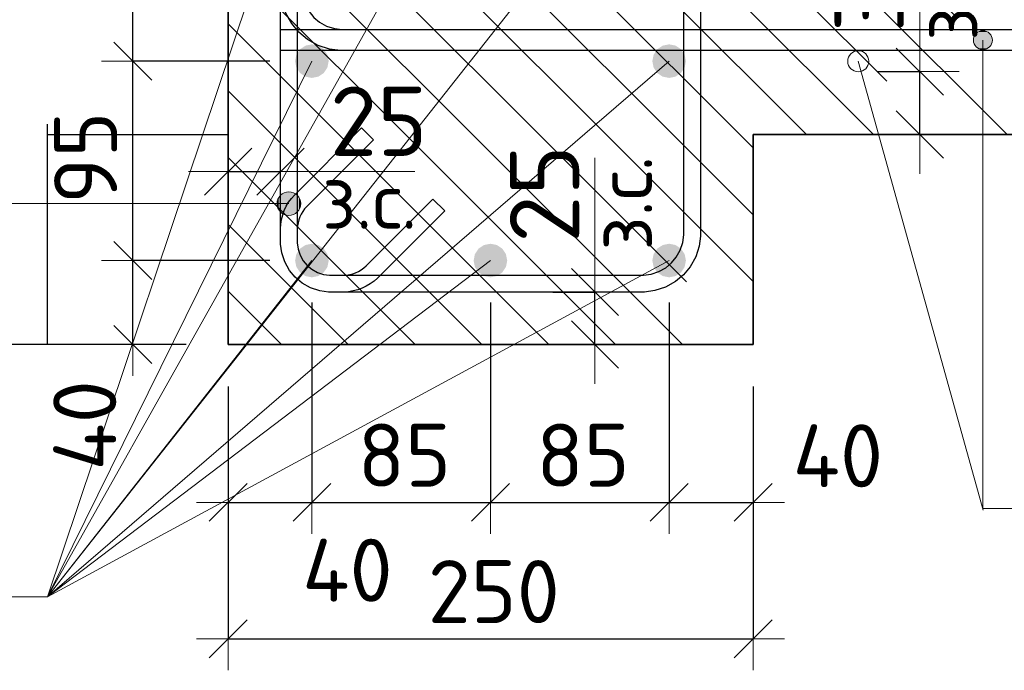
# Model space of a CAD drawing. Header units: metres. Extents: x -38 to 93, y -15 to 21.
# Tile 161 of 256: x 72.101 to 72.57, y 2.937 to 3.247. Entities that reach past the tile are written whole.
import ezdxf

# ---------------------------------------------------------------- set-up
doc = ezdxf.new("R2010")
doc.units = ezdxf.units.M
doc.header["$PDMODE"] = 65
doc.linetypes.add('______4', pattern=[0.135, 0.105, -0.03])
for name, color, linetype, lineweight in [('XR$3$Арм. стержнями нижней зоны', 180, 'Continuous', 35), ('XR$3$Арм.стержн. Арматура края', 96, 'Continuous', 35), ('XR$3$Арм.стержн. Хомут', 240, 'Continuous', 35), ('XR$3$Арм.стержн.горизонт. 1', 180, 'Continuous', 35), ('XR$3$ВК__отв в полу 1-2 эт', 220, 'Continuous', 25), ('XR$3$Перекрытие (1)', 7, 'Continuous', 35), ('XR$3$Размерная линия (1)', 7, 'Continuous', 13), ('XR$3$Размерная линия_ общее', 7, 'Continuous', 13)]:
    doc.layers.add(name, color=color, linetype=linetype, lineweight=lineweight)
doc.styles.add('ISOCPEUR', font='txt')
doc.dimstyles.new('DIMSTYLE_10', dxfattribs={"dimtxt": 0.033, "dimasz": 0.0375, "dimexe": 0, "dimexo": 0, "dimgap": 0.0165, "dimtad": 2, "dimdec": 0, "dimlfac": 1000, "dimrnd": 1, "dimzin": 12, "dimdsep": 46, "dimtxsty": 'ISOCPEUR', "dimblk1": 'ALL_ML_STRICH', "dimblk2": 'ALL_ML_STRICH', "dimsah": 1, "dimcen": 0, "dimclrd": 7, "dimclre": 256, "dimclrt": 7, "dimadec": 0, "dimazin": 0, "dimtfac": 1, "dimtdec": 0, "dimtix": 1, "dimtmove": 2, "dimatfit": 3, "dimfxl": 0, "dimtvp": 1.2, "dimtzin": 0, "dimlwd": 0, "dimlwe": -3, "dimarcsym": 0})
doc.dimstyles.new('DIMSTYLE_12', dxfattribs={"dimtxt": 0.03, "dimasz": 0.03, "dimexe": 0, "dimexo": 0, "dimgap": 0.015, "dimtad": 2, "dimdec": 0, "dimlfac": 1000, "dimrnd": 1, "dimzin": 12, "dimdsep": 46, "dimtxsty": 'ISOCPEUR', "dimblk1": 'ALL_ML_STRICH', "dimblk2": 'ALL_ML_STRICH', "dimsah": 1, "dimcen": 0, "dimclrd": 7, "dimclre": 256, "dimclrt": 7, "dimadec": 0, "dimazin": 0, "dimtfac": 1, "dimtdec": 0, "dimtix": 1, "dimtmove": 2, "dimatfit": 3, "dimfxl": 0, "dimtzin": 0, "dimlwd": 0, "dimlwe": -3, "dimarcsym": 0})
doc.dimstyles.new('DIMSTYLE_14', dxfattribs={"dimtxt": 0.03, "dimasz": 0.03, "dimexe": 0, "dimexo": 0, "dimgap": 0.015, "dimtad": 2, "dimdec": 0, "dimlfac": 1000, "dimrnd": 1, "dimzin": 12, "dimdsep": 46, "dimtxsty": 'ISOCPEUR', "dimblk1": 'ALL_ML_STRICH', "dimblk2": 'ALL_ML_STRICH', "dimsah": 1, "dimcen": 0, "dimclrd": 7, "dimclre": 256, "dimclrt": 7, "dimadec": 0, "dimazin": 0, "dimtfac": 1, "dimtdec": 0, "dimtix": 1, "dimtmove": 2, "dimatfit": 3, "dimfxl": 0, "dimtvp": 1.2, "dimtzin": 0, "dimlwd": 0, "dimlwe": -3, "dimarcsym": 0})
doc.dimstyles.new('DIMSTYLE_15', dxfattribs={"dimtxt": 0.03, "dimasz": 0.03, "dimexe": 0, "dimexo": 0, "dimgap": 0.015, "dimtad": 0, "dimdec": 0, "dimlfac": 1000, "dimrnd": 1, "dimzin": 12, "dimdsep": 46, "dimtxsty": 'ISOCPEUR', "dimblk1": 'ALL_ML_STRICH', "dimblk2": 'ALL_ML_STRICH', "dimsah": 1, "dimcen": 0, "dimclrd": 7, "dimclre": 256, "dimclrt": 7, "dimadec": 0, "dimazin": 0, "dimtfac": 1, "dimtdec": 0, "dimtix": 1, "dimtmove": 2, "dimatfit": 3, "dimfxl": 0, "dimtvp": 1.2, "dimtzin": 0, "dimlwd": 0, "dimlwe": -3, "dimarcsym": 0})
pattern_1 = [(135, (0, 0), (-0.031819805, -0.031819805), [0.4, -0.05, 0, -0.05]), (135, (-0.01591, -0.01591), (-0.031819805, -0.031819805), [0.8, -0.1, 0.1, -0.1])]

# ---------------------------------------------------------------- blocks, each defined once
blk = doc.blocks.new('ALL_ML_STRICH')
at = {"color": 0, "linetype": 'ByBlock', "lineweight": -2}
for p, q in [((0, -0.5), (0, 0.5)), ((-0.3, -0.3), (0.3, 0.3)), ((-1, 0), (0.5, 0))]:
    blk.add_line(p, q, dxfattribs=at)
blk = doc.blocks.new('*D63')
at = {"layer": 'DEFPOINTS', "color": 7, "linetype": 'Continuous', "lineweight": 13, "transparency": 33554687}
for p in [(72.20014, 3.17434), (72.20014, 3.13936), (72.22514, 3.13436)]:
    blk.add_point(p, dxfattribs=at)
at = {"layer": 'XR$3$Размерная линия_ общее', "color": 253, "linetype": 'Continuous', "lineweight": -2, "true_color": 0xa0a0a0, "transparency": 33554687}
for p, q in [((72.20014, 3.15936), (72.20014, 3.17434)), ((72.22514, 3.15436), (72.22514, 3.17434))]:
    blk.add_line(p, q, dxfattribs=at)
at = {"layer": 'XR$3$Размерная линия_ общее', "color": 7, "linetype": 'Continuous', "lineweight": -2, "transparency": 33554687}
blk.add_line((72.20014, 3.17434), (72.22514, 3.17434), dxfattribs=at)
at = {"layer": 'XR$3$Размерная линия_ общее', "color": 7, "linetype": 'Continuous', "lineweight": 13, "transparency": 33554687, "xscale": 0.0375, "yscale": 0.0375, "zscale": 0.0375, "rotation": 180}
blk.add_blockref('ALL_ML_STRICH', (72.20014, 3.17434), dxfattribs=at)
at = {"layer": 'XR$3$Размерная линия_ общее', "color": 7, "linetype": 'Continuous', "lineweight": 13, "transparency": 33554687, "xscale": 0.0375, "yscale": 0.0375, "zscale": 0.0375}
blk.add_blockref('ALL_ML_STRICH', (72.22514, 3.17434), dxfattribs=at)
at = {"layer": 'XR$3$Размерная линия_ общее', "color": 7, "linetype": 'Continuous', "lineweight": 13, "transparency": 33554687, "insert": (72.27186, 3.19834), "char_height": 0.033, "width": 0.066, "attachment_point": 5, "style": 'ISOCPEUR'}
blk.add_mtext('\\A1;{25}', dxfattribs=at)
at = {"layer": 'XR$3$Размерная линия_ общее', "color": 7, "linetype": 'Continuous', "lineweight": 13, "transparency": 33554687, "insert": (72.24492, 3.17413), "char_height": 0.027, "width": 0.00135, "attachment_point": 1, "line_spacing_factor": 0.60241, "style": 'ISOCPEUR'}
blk.add_mtext('з.с.', dxfattribs=at)
blk = doc.blocks.new('*D64')
at = {"layer": 'DEFPOINTS', "color": 7, "linetype": 'Continuous', "lineweight": 13, "transparency": 33554687}
for p in [(72.33484, 3.11697), (72.33984, 3.09197), (72.37483, 3.09197)]:
    blk.add_point(p, dxfattribs=at)
at = {"layer": 'XR$3$Размерная линия_ общее', "color": 253, "linetype": 'Continuous', "lineweight": -2, "true_color": 0xa0a0a0, "transparency": 33554687}
for p, q in [((72.35484, 3.11697), (72.37483, 3.11697)), ((72.35984, 3.09197), (72.37483, 3.09197))]:
    blk.add_line(p, q, dxfattribs=at)
at = {"layer": 'XR$3$Размерная линия_ общее', "color": 7, "linetype": 'Continuous', "lineweight": -2, "transparency": 33554687}
blk.add_line((72.37483, 3.09197), (72.37483, 3.11697), dxfattribs=at)
at = {"layer": 'XR$3$Размерная линия_ общее', "color": 7, "linetype": 'Continuous', "lineweight": 13, "transparency": 33554687, "xscale": 0.0375, "yscale": 0.0375, "zscale": 0.0375}
for p, rotation in [((72.37483, 3.11697), 90), ((72.37483, 3.09197), 270)]:
    blk.add_blockref('ALL_ML_STRICH', p, dxfattribs=dict(at, rotation=rotation))
at = {"layer": 'XR$3$Размерная линия_ общее', "color": 7, "linetype": 'Continuous', "lineweight": 13, "transparency": 33554687, "insert": (72.37504, 3.13675), "char_height": 0.027, "width": 0.00135, "attachment_point": 1, "rotation": 90, "line_spacing_factor": 0.60241, "style": 'ISOCPEUR'}
blk.add_mtext('з.с.', dxfattribs=at)
at = {"layer": 'XR$3$Размерная линия_ общее', "color": 7, "linetype": 'Continuous', "lineweight": 13, "transparency": 33554687, "insert": (72.35083, 3.1637), "char_height": 0.033, "width": 0.066, "attachment_point": 5, "rotation": 90, "style": 'ISOCPEUR'}
blk.add_mtext('\\A1;{25}', dxfattribs=at)
blk = doc.blocks.new('*D73')
at = {"layer": 'DEFPOINTS', "color": 7, "linetype": 'Continuous', "lineweight": 13, "transparency": 33554687}
for p in [(72.20018, 3.39197), (72.07983, 3.09197), (72.20014, 3.09197)]:
    blk.add_point(p, dxfattribs=at)
at = {"layer": 'XR$3$Размерная линия (1)', "color": 9, "linetype": 'Continuous', "lineweight": -2, "true_color": 0xc7c7c7, "transparency": 33554687}
for p, q in [((72.18018, 3.39197), (72.07983, 3.39197)), ((72.18014, 3.09197), (72.07983, 3.09197))]:
    blk.add_line(p, q, dxfattribs=at)
at = {"layer": 'XR$3$Размерная линия (1)', "color": 7, "linetype": 'Continuous', "lineweight": -2, "transparency": 33554687}
blk.add_line((72.07983, 3.09197), (72.07983, 3.39197), dxfattribs=at)
at = {"layer": 'XR$3$Размерная линия (1)', "color": 7, "linetype": 'Continuous', "lineweight": 13, "transparency": 33554687, "xscale": 0.03, "yscale": 0.03, "zscale": 0.03}
for p, rotation in [((72.07983, 3.39197), 90), ((72.07983, 3.09197), 270)]:
    blk.add_blockref('ALL_ML_STRICH', p, dxfattribs=dict(at, rotation=rotation))
at = {"layer": 'XR$3$Размерная линия (1)', "color": 7, "linetype": 'Continuous', "lineweight": 13, "transparency": 33554687, "insert": (72.05733, 3.24347), "char_height": 0.03, "width": 0.09, "attachment_point": 5, "rotation": 90, "style": 'ISOCPEUR'}
blk.add_mtext('\\A1;{300}', dxfattribs=at)
blk = doc.blocks.new('*D74')
at = {"layer": 'DEFPOINTS', "color": 7, "linetype": 'Continuous', "lineweight": 13, "transparency": 33554687}
for p in [(72.20018, 3.09197), (72.45014, 3.09197), (72.20018, 2.95174)]:
    blk.add_point(p, dxfattribs=at)
at = {"layer": 'XR$3$Размерная линия (1)', "color": 9, "linetype": 'Continuous', "lineweight": -2, "true_color": 0xc7c7c7, "transparency": 33554687}
for p, q in [((72.20018, 3.07197), (72.20018, 2.95174)), ((72.45014, 3.07197), (72.45014, 2.95174))]:
    blk.add_line(p, q, dxfattribs=at)
at = {"layer": 'XR$3$Размерная линия (1)', "color": 7, "linetype": 'Continuous', "lineweight": -2, "transparency": 33554687}
blk.add_line((72.20018, 2.95174), (72.45014, 2.95174), dxfattribs=at)
at = {"layer": 'XR$3$Размерная линия (1)', "color": 7, "linetype": 'Continuous', "lineweight": 13, "transparency": 33554687, "xscale": 0.03, "yscale": 0.03, "zscale": 0.03, "rotation": 180}
blk.add_blockref('ALL_ML_STRICH', (72.20018, 2.95174), dxfattribs=at)
at = {"layer": 'XR$3$Размерная линия (1)', "color": 7, "linetype": 'Continuous', "lineweight": 13, "transparency": 33554687, "xscale": 0.03, "yscale": 0.03, "zscale": 0.03}
blk.add_blockref('ALL_ML_STRICH', (72.45014, 2.95174), dxfattribs=at)
at = {"layer": 'XR$3$Размерная линия (1)', "color": 7, "linetype": 'Continuous', "lineweight": 13, "transparency": 33554687, "insert": (72.32666, 2.97424), "char_height": 0.03, "width": 0.09, "attachment_point": 5, "style": 'ISOCPEUR'}
blk.add_mtext('\\A1;{250}', dxfattribs=at)
blk = doc.blocks.new('*D75')
at = {"layer": 'DEFPOINTS', "color": 7, "linetype": 'Continuous', "lineweight": 13, "transparency": 33554687}
for p in [(72.2401, 3.13197), (72.20018, 3.09197), (72.20018, 3.01674)]:
    blk.add_point(p, dxfattribs=at)
at = {"layer": 'XR$3$Размерная линия (1)', "color": 9, "linetype": 'Continuous', "lineweight": -2, "true_color": 0xc7c7c7, "transparency": 33554687}
for p, q in [((72.2401, 3.11197), (72.2401, 3.01674)), ((72.20018, 3.07197), (72.20018, 3.01674))]:
    blk.add_line(p, q, dxfattribs=at)
at = {"layer": 'XR$3$Размерная линия (1)', "color": 7, "linetype": 'Continuous', "lineweight": -2, "transparency": 33554687}
blk.add_line((72.20018, 3.01674), (72.2401, 3.01674), dxfattribs=at)
at = {"layer": 'XR$3$Размерная линия (1)', "color": 7, "linetype": 'Continuous', "lineweight": 13, "transparency": 33554687, "xscale": 0.03, "yscale": 0.03, "zscale": 0.03, "rotation": 180}
blk.add_blockref('ALL_ML_STRICH', (72.20018, 3.01674), dxfattribs=at)
at = {"layer": 'XR$3$Размерная линия (1)', "color": 7, "linetype": 'Continuous', "lineweight": 13, "transparency": 33554687, "xscale": 0.03, "yscale": 0.03, "zscale": 0.03}
blk.add_blockref('ALL_ML_STRICH', (72.2401, 3.01674), dxfattribs=at)
at = {"layer": 'XR$3$Размерная линия (1)', "color": 7, "linetype": 'Continuous', "lineweight": 13, "transparency": 33554687, "insert": (72.25698, 2.98442), "char_height": 0.03, "width": 0.06, "attachment_point": 5, "style": 'ISOCPEUR'}
blk.add_mtext('\\A1;{40}', dxfattribs=at)
blk = doc.blocks.new('*D76')
at = {"layer": 'DEFPOINTS', "color": 7, "linetype": 'Continuous', "lineweight": 13, "transparency": 33554687}
for p in [(72.2401, 3.13197), (72.3251, 3.13197), (72.2401, 3.01674)]:
    blk.add_point(p, dxfattribs=at)
at = {"layer": 'XR$3$Размерная линия (1)', "color": 9, "linetype": 'Continuous', "lineweight": -2, "true_color": 0xc7c7c7, "transparency": 33554687}
for p, q in [((72.2401, 3.11197), (72.2401, 3.01674)), ((72.3251, 3.11197), (72.3251, 3.01674))]:
    blk.add_line(p, q, dxfattribs=at)
at = {"layer": 'XR$3$Размерная линия (1)', "color": 7, "linetype": 'Continuous', "lineweight": -2, "transparency": 33554687}
blk.add_line((72.2401, 3.01674), (72.3251, 3.01674), dxfattribs=at)
at = {"layer": 'XR$3$Размерная линия (1)', "color": 7, "linetype": 'Continuous', "lineweight": 13, "transparency": 33554687, "xscale": 0.03, "yscale": 0.03, "zscale": 0.03, "rotation": 180}
blk.add_blockref('ALL_ML_STRICH', (72.2401, 3.01674), dxfattribs=at)
at = {"layer": 'XR$3$Размерная линия (1)', "color": 7, "linetype": 'Continuous', "lineweight": 13, "transparency": 33554687, "xscale": 0.03, "yscale": 0.03, "zscale": 0.03}
blk.add_blockref('ALL_ML_STRICH', (72.3251, 3.01674), dxfattribs=at)
at = {"layer": 'XR$3$Размерная линия (1)', "color": 7, "linetype": 'Continuous', "lineweight": 13, "transparency": 33554687, "insert": (72.2841, 3.03924), "char_height": 0.03, "width": 0.06, "attachment_point": 5, "style": 'ISOCPEUR'}
blk.add_mtext('\\A1;{85}', dxfattribs=at)
blk = doc.blocks.new('*D77')
at = {"layer": 'DEFPOINTS', "color": 7, "linetype": 'Continuous', "lineweight": 13, "transparency": 33554687}
for p in [(72.3251, 3.13197), (72.41018, 3.13197), (72.3251, 3.01674)]:
    blk.add_point(p, dxfattribs=at)
at = {"layer": 'XR$3$Размерная линия (1)', "color": 9, "linetype": 'Continuous', "lineweight": -2, "true_color": 0xc7c7c7, "transparency": 33554687}
for p, q in [((72.3251, 3.11197), (72.3251, 3.01674)), ((72.41018, 3.11197), (72.41018, 3.01674))]:
    blk.add_line(p, q, dxfattribs=at)
at = {"layer": 'XR$3$Размерная линия (1)', "color": 7, "linetype": 'Continuous', "lineweight": -2, "transparency": 33554687}
blk.add_line((72.3251, 3.01674), (72.41018, 3.01674), dxfattribs=at)
at = {"layer": 'XR$3$Размерная линия (1)', "color": 7, "linetype": 'Continuous', "lineweight": 13, "transparency": 33554687, "xscale": 0.03, "yscale": 0.03, "zscale": 0.03, "rotation": 180}
blk.add_blockref('ALL_ML_STRICH', (72.3251, 3.01674), dxfattribs=at)
at = {"layer": 'XR$3$Размерная линия (1)', "color": 7, "linetype": 'Continuous', "lineweight": 13, "transparency": 33554687, "xscale": 0.03, "yscale": 0.03, "zscale": 0.03}
blk.add_blockref('ALL_ML_STRICH', (72.41018, 3.01674), dxfattribs=at)
at = {"layer": 'XR$3$Размерная линия (1)', "color": 7, "linetype": 'Continuous', "lineweight": 13, "transparency": 33554687, "insert": (72.36914, 3.03924), "char_height": 0.03, "width": 0.06, "attachment_point": 5, "style": 'ISOCPEUR'}
blk.add_mtext('\\A1;{85}', dxfattribs=at)
blk = doc.blocks.new('*D78')
at = {"layer": 'DEFPOINTS', "color": 7, "linetype": 'Continuous', "lineweight": 13, "transparency": 33554687}
for p in [(72.41018, 3.13197), (72.45014, 3.09197), (72.41018, 3.01674)]:
    blk.add_point(p, dxfattribs=at)
at = {"layer": 'XR$3$Размерная линия (1)', "color": 9, "linetype": 'Continuous', "lineweight": -2, "true_color": 0xc7c7c7, "transparency": 33554687}
for p, q in [((72.41018, 3.11197), (72.41018, 3.01674)), ((72.45014, 3.07197), (72.45014, 3.01674))]:
    blk.add_line(p, q, dxfattribs=at)
at = {"layer": 'XR$3$Размерная линия (1)', "color": 7, "linetype": 'Continuous', "lineweight": -2, "transparency": 33554687}
blk.add_line((72.41018, 3.01674), (72.45014, 3.01674), dxfattribs=at)
at = {"layer": 'XR$3$Размерная линия (1)', "color": 7, "linetype": 'Continuous', "lineweight": 13, "transparency": 33554687, "xscale": 0.03, "yscale": 0.03, "zscale": 0.03, "rotation": 180}
blk.add_blockref('ALL_ML_STRICH', (72.41018, 3.01674), dxfattribs=at)
at = {"layer": 'XR$3$Размерная линия (1)', "color": 7, "linetype": 'Continuous', "lineweight": 13, "transparency": 33554687, "xscale": 0.03, "yscale": 0.03, "zscale": 0.03}
blk.add_blockref('ALL_ML_STRICH', (72.45014, 3.01674), dxfattribs=at)
at = {"layer": 'XR$3$Размерная линия (1)', "color": 7, "linetype": 'Continuous', "lineweight": 13, "transparency": 33554687, "insert": (72.49048, 3.03894), "char_height": 0.03, "width": 0.06, "attachment_point": 5, "style": 'ISOCPEUR'}
blk.add_mtext('\\A1;{40}', dxfattribs=at)
blk = doc.blocks.new('*D322')
at = {"layer": 'DEFPOINTS', "color": 7, "linetype": 'Continuous', "lineweight": 13, "transparency": 33554687}
for p in [(72.48948, 3.22197), (72.48948, 3.19197), (72.52947, 3.19197)]:
    blk.add_point(p, dxfattribs=at)
at = {"layer": 'XR$3$Размерная линия_ общее', "color": 253, "linetype": 'Continuous', "lineweight": -2, "true_color": 0xa0a0a0, "transparency": 33554687}
for p, q in [((72.50948, 3.22197), (72.52947, 3.22197)), ((72.50948, 3.19197), (72.52947, 3.19197))]:
    blk.add_line(p, q, dxfattribs=at)
at = {"layer": 'XR$3$Размерная линия_ общее', "color": 7, "linetype": 'Continuous', "lineweight": -2, "transparency": 33554687}
blk.add_line((72.52947, 3.19197), (72.52947, 3.22197), dxfattribs=at)
at = {"layer": 'XR$3$Размерная линия_ общее', "color": 7, "linetype": 'Continuous', "lineweight": 13, "transparency": 33554687, "xscale": 0.0375, "yscale": 0.0375, "zscale": 0.0375}
for p, rotation in [((72.52947, 3.22197), 90), ((72.52947, 3.19197), 270)]:
    blk.add_blockref('ALL_ML_STRICH', p, dxfattribs=dict(at, rotation=rotation))
at = {"layer": 'XR$3$Размерная линия_ общее', "color": 7, "linetype": 'Continuous', "lineweight": 13, "transparency": 33554687, "insert": (72.53001, 3.23663), "char_height": 0.027, "width": 0.00135, "attachment_point": 1, "rotation": 90, "line_spacing_factor": 0.60241, "style": 'ISOCPEUR'}
blk.add_mtext('з.с.', dxfattribs=at)
at = {"layer": 'XR$3$Размерная линия_ общее', "color": 7, "linetype": 'Continuous', "lineweight": 13, "transparency": 33554687, "insert": (72.50547, 3.2637), "char_height": 0.033, "width": 0.066, "attachment_point": 5, "rotation": 90, "style": 'ISOCPEUR'}
blk.add_mtext('\\A1;{30}', dxfattribs=at)
blk = doc.blocks.new('*D369')
at = {"layer": 'DEFPOINTS', "color": 7, "linetype": 'Continuous', "lineweight": 13, "transparency": 33554687}
for p in [(72.2401, 3.13197), (72.15483, 3.09197), (72.20014, 3.09197)]:
    blk.add_point(p, dxfattribs=at)
at = {"layer": 'XR$3$Размерная линия (1)', "color": 9, "linetype": 'Continuous', "lineweight": -2, "true_color": 0xc7c7c7, "transparency": 33554687}
for p, q in [((72.2201, 3.13197), (72.15483, 3.13197)), ((72.18014, 3.09197), (72.15483, 3.09197))]:
    blk.add_line(p, q, dxfattribs=at)
at = {"layer": 'XR$3$Размерная линия (1)', "color": 7, "linetype": 'Continuous', "lineweight": -2, "transparency": 33554687}
blk.add_line((72.15483, 3.09197), (72.15483, 3.13197), dxfattribs=at)
at = {"layer": 'XR$3$Размерная линия (1)', "color": 7, "linetype": 'Continuous', "lineweight": 13, "transparency": 33554687, "xscale": 0.03, "yscale": 0.03, "zscale": 0.03}
for p, rotation in [((72.15483, 3.13197), 90), ((72.15483, 3.09197), 270)]:
    blk.add_blockref('ALL_ML_STRICH', p, dxfattribs=dict(at, rotation=rotation))
at = {"layer": 'XR$3$Размерная линия (1)', "color": 7, "linetype": 'Continuous', "lineweight": 13, "transparency": 33554687, "insert": (72.13193, 3.05341), "char_height": 0.03, "width": 0.06, "attachment_point": 5, "rotation": 90, "style": 'ISOCPEUR'}
blk.add_mtext('\\A1;{40}', dxfattribs=at)
blk = doc.blocks.new('*D370')
at = {"layer": 'DEFPOINTS', "color": 7, "linetype": 'Continuous', "lineweight": 13, "transparency": 33554687}
for p in [(72.2401, 3.22697), (72.15483, 3.13197), (72.2401, 3.13197)]:
    blk.add_point(p, dxfattribs=at)
at = {"layer": 'XR$3$Размерная линия (1)', "color": 9, "linetype": 'Continuous', "lineweight": -2, "true_color": 0xc7c7c7, "transparency": 33554687}
for p, q in [((72.2201, 3.22697), (72.15483, 3.22697)), ((72.2201, 3.13197), (72.15483, 3.13197))]:
    blk.add_line(p, q, dxfattribs=at)
at = {"layer": 'XR$3$Размерная линия (1)', "color": 7, "linetype": 'Continuous', "lineweight": -2, "transparency": 33554687}
blk.add_line((72.15483, 3.13197), (72.15483, 3.22697), dxfattribs=at)
at = {"layer": 'XR$3$Размерная линия (1)', "color": 7, "linetype": 'Continuous', "lineweight": 13, "transparency": 33554687, "xscale": 0.03, "yscale": 0.03, "zscale": 0.03}
for p, rotation in [((72.15483, 3.22697), 90), ((72.15483, 3.13197), 270)]:
    blk.add_blockref('ALL_ML_STRICH', p, dxfattribs=dict(at, rotation=rotation))
at = {"layer": 'XR$3$Размерная линия (1)', "color": 7, "linetype": 'Continuous', "lineweight": 13, "transparency": 33554687, "insert": (72.13233, 3.18097), "char_height": 0.03, "width": 0.06, "attachment_point": 5, "rotation": 90, "style": 'ISOCPEUR'}
blk.add_mtext('\\A1;{95}', dxfattribs=at)
blk = doc.blocks.new('*D371')
at = {"layer": 'DEFPOINTS', "color": 7, "linetype": 'Continuous', "lineweight": 13, "transparency": 33554687}
for p in [(72.2401, 3.34697), (72.15483, 3.22697), (72.2401, 3.22697)]:
    blk.add_point(p, dxfattribs=at)
at = {"layer": 'XR$3$Размерная линия (1)', "color": 9, "linetype": 'Continuous', "lineweight": -2, "true_color": 0xc7c7c7, "transparency": 33554687}
for p, q in [((72.2201, 3.34697), (72.15483, 3.34697)), ((72.2201, 3.22697), (72.15483, 3.22697))]:
    blk.add_line(p, q, dxfattribs=at)
at = {"layer": 'XR$3$Размерная линия (1)', "color": 7, "linetype": 'Continuous', "lineweight": -2, "transparency": 33554687}
blk.add_line((72.15483, 3.22697), (72.15483, 3.34697), dxfattribs=at)
at = {"layer": 'XR$3$Размерная линия (1)', "color": 7, "linetype": 'Continuous', "lineweight": 13, "transparency": 33554687, "xscale": 0.03, "yscale": 0.03, "zscale": 0.03}
for p, rotation in [((72.15483, 3.34697), 90), ((72.15483, 3.22697), 270)]:
    blk.add_blockref('ALL_ML_STRICH', p, dxfattribs=dict(at, rotation=rotation))
at = {"layer": 'XR$3$Размерная линия (1)', "color": 7, "linetype": 'Continuous', "lineweight": 13, "transparency": 33554687, "insert": (72.13233, 3.29147), "char_height": 0.03, "width": 0.09, "attachment_point": 5, "rotation": 90, "style": 'ISOCPEUR'}
blk.add_mtext('\\A1;{120}', dxfattribs=at)

msp = doc.modelspace()

# ---------------------------------------------------------------- hatches: boundary and pattern name
at = {"linetype": 'Continuous', "lineweight": 13, "transparency": 33554687}
h = msp.add_hatch(dxfattribs=at)
h.set_pattern_fill('__________540', scale=0.015, style=0, pattern_type=2)
h.set_pattern_definition(pattern_1)
h.paths.add_polyline_path([(72.20014, 3.39197), (72.20014, 3.19197), (72.62732, 3.19197), (72.62732, 3.39197)], flags=0)
at = {"linetype": 'Continuous', "lineweight": 25, "transparency": 33554687}
h = msp.add_hatch(dxfattribs=at)
h.set_pattern_fill('__________540', scale=0.015, style=0, pattern_type=2)
h.set_pattern_definition(pattern_1)
h.paths.add_polyline_path([(72.20014, 3.09197), (72.45014, 3.09197), (72.45014, 3.19197), (72.20014, 3.19197)], flags=0)
at = {"layer": 'XR$3$Арм. стержнями нижней зоны', "linetype": 'Continuous', "lineweight": 13, "transparency": 33554687}
for points in [[(72.55565, 3.23922), (72.56339, 3.23922), (72.56177, 3.24084)], [(72.55565, 3.23922), (72.56177, 3.24084), (72.55727, 3.24084)], [(72.55727, 3.24084), (72.56177, 3.24084), (72.55952, 3.24147)], [(72.55502, 3.23697), (72.56402, 3.23697), (72.56339, 3.23922)], [(72.55502, 3.23697), (72.56339, 3.23922), (72.55565, 3.23922)], [(72.55565, 3.23472), (72.56402, 3.23697), (72.55502, 3.23697)], [(72.55565, 3.23472), (72.56339, 3.23472), (72.56402, 3.23697)], [(72.55727, 3.2331), (72.56339, 3.23472), (72.55565, 3.23472)], [(72.55727, 3.2331), (72.56177, 3.2331), (72.56339, 3.23472)], [(72.56177, 3.2331), (72.55727, 3.2331), (72.55952, 3.23247)]]:
    msp.add_hatch(color=7, dxfattribs=at).paths.add_polyline_path(points)
at = {"layer": 'XR$3$Арм.стержн. Хомут', "linetype": 'Continuous', "lineweight": 13, "transparency": 33554687}
for points in [[(72.22629, 3.16393), (72.2291, 3.15346), (72.2291, 3.16471)], [(72.2291, 3.16471), (72.2291, 3.15346), (72.23191, 3.15425)], [(72.2291, 3.16471), (72.23191, 3.15425), (72.23191, 3.16393)], [(72.22426, 3.15628), (72.22426, 3.1619), (72.22348, 3.15909)], [(72.22426, 3.1619), (72.22629, 3.15425), (72.22629, 3.16393)], [(72.22426, 3.1619), (72.22426, 3.15628), (72.22629, 3.15425)], [(72.22629, 3.16393), (72.22629, 3.15425), (72.2291, 3.15346)], [(72.23191, 3.16393), (72.23191, 3.15425), (72.23394, 3.15628)], [(72.23191, 3.16393), (72.23394, 3.15628), (72.23394, 3.1619)], [(72.23394, 3.1619), (72.23394, 3.15628), (72.23473, 3.15909)]]:
    msp.add_hatch(color=7, dxfattribs=at).paths.add_polyline_path(points)
at = {"layer": 'XR$3$Арм.стержн.горизонт. 1', "linetype": 'Continuous', "lineweight": 50, "transparency": 33554687}
for points in [[(72.24806, 3.22697), (72.24745, 3.23003), (72.24572, 3.23263), (72.24312, 3.23436), (72.24006, 3.23497), (72.237, 3.23436), (72.23441, 3.23263), (72.23267, 3.23003), (72.23206, 3.22697), (72.23267, 3.22391), (72.23441, 3.22132), (72.237, 3.21958), (72.24006, 3.21897), (72.24312, 3.21958), (72.24572, 3.22132), (72.24745, 3.22391)], [(72.41814, 3.22697), (72.41753, 3.23003), (72.4158, 3.23263), (72.4132, 3.23436), (72.41014, 3.23497), (72.40708, 3.23436), (72.40448, 3.23263), (72.40275, 3.23003), (72.40214, 3.22697), (72.40275, 3.22391), (72.40448, 3.22132), (72.40708, 3.21958), (72.41014, 3.21897), (72.4132, 3.21958), (72.4158, 3.22132), (72.41753, 3.22391)], [(72.24806, 3.13197), (72.24745, 3.13503), (72.24572, 3.13763), (72.24312, 3.13936), (72.24006, 3.13997), (72.237, 3.13936), (72.23441, 3.13763), (72.23267, 3.13503), (72.23206, 3.13197), (72.23267, 3.12891), (72.23441, 3.12632), (72.237, 3.12458), (72.24006, 3.12397), (72.24312, 3.12458), (72.24572, 3.12632), (72.24745, 3.12891)], [(72.33306, 3.13197), (72.33245, 3.13503), (72.33072, 3.13763), (72.32812, 3.13936), (72.32506, 3.13997), (72.322, 3.13936), (72.31941, 3.13763), (72.31767, 3.13503), (72.31706, 3.13197), (72.31767, 3.12891), (72.31941, 3.12632), (72.322, 3.12458), (72.32506, 3.12397), (72.32812, 3.12458), (72.33072, 3.12632), (72.33245, 3.12891)], [(72.41814, 3.13197), (72.41753, 3.13503), (72.4158, 3.13763), (72.4132, 3.13936), (72.41014, 3.13997), (72.40708, 3.13936), (72.40448, 3.13763), (72.40275, 3.13503), (72.40214, 3.13197), (72.40275, 3.12891), (72.40448, 3.12632), (72.40708, 3.12458), (72.41014, 3.12397), (72.4132, 3.12458), (72.4158, 3.12632), (72.41753, 3.12891)]]:
    msp.add_hatch(color=7, dxfattribs=at).paths.add_polyline_path(points)

# ---------------------------------------------------------------- linework, layer by layer
at = {"color": 7, "linetype": '______4', "lineweight": 25, "transparency": 33554687}
msp.add_line((72.11412, 3.09197), (72.11412, 3.49197), dxfattribs=at)
at = {"color": 7, "linetype": 'Continuous', "lineweight": 35, "transparency": 33554687}
for p, q in [((72.20014, 3.39197), (72.20014, 3.19197)), ((72.20014, 3.19197), (72.20014, 3.09197)), ((72.45014, 3.19197), (72.62732, 3.19197)), ((72.45014, 3.09197), (72.45014, 3.19197)), ((72.20014, 3.09197), (72.45014, 3.09197))]:
    msp.add_line(p, q, dxfattribs=at)
at = {"color": 7, "linetype": 'Continuous', "lineweight": 13, "transparency": 33554687}
for p, q in [((72.52947, 3.22197), (72.52947, 3.28097)), ((72.37483, 3.11697), (72.37483, 3.18097)), ((72.22514, 3.17434), (72.28914, 3.17434))]:
    msp.add_line(p, q, dxfattribs=at)
msp.add_circle((72.50018, 3.22692), 0.005, dxfattribs=at)
at = {"layer": 'XR$3$Арм. стержнями нижней зоны', "color": 7, "linetype": 'Continuous', "lineweight": 13, "transparency": 33554687}
for p, q in [((72.55952, 3.24147), (72.55952, 3.24147)), ((72.55502, 3.23697), (72.55502, 3.23697)), ((72.55952, 3.01381), (72.55952, 3.23697)), ((72.56402, 3.23697), (72.56402, 3.23697)), ((72.55952, 3.23247), (72.55952, 3.23247)), ((72.55952, 3.01381), (72.78552, 3.01381))]:
    msp.add_line(p, q, dxfattribs=at)
at = {"layer": 'XR$3$Арм. стержнями нижней зоны', "color": 4, "linetype": 'Continuous', "lineweight": 25, "transparency": 33554687}
msp.add_lwpolyline([(72.22514, 3.24197), (72.63232, 3.24197), (72.63232, 3.23197), (72.22514, 3.23197), (72.22514, 3.24197)], dxfattribs=at)
msp.add_lwpolyline([(72.22514, 3.24197), (72.63232, 3.24197), (72.63232, 3.23197), (72.22514, 3.23197), (72.22514, 3.24197)], dxfattribs=at)
at = {"layer": 'XR$3$Арм. стержнями нижней зоны', "color": 7, "linetype": 'Continuous', "lineweight": 13, "transparency": 33554687}
msp.add_circle((72.55952, 3.23697), 0.0045, dxfattribs=at)
at = {"layer": 'XR$3$Арм.стержн. Арматура края', "color": 4, "linetype": 'Continuous', "lineweight": 25, "transparency": 33554687}
for points in [[(72.63232, 3.23197), (72.2537, 3.23197), (72.24849, 3.2327), (72.24305, 3.23449), (72.23804, 3.2373), (72.23391, 3.24074), (72.23046, 3.24487), (72.22766, 3.24988), (72.22587, 3.25532), (72.22514, 3.26054), (72.22514, 3.33741), (72.22587, 3.34262), (72.22766, 3.34806), (72.23046, 3.35307), (72.23391, 3.3572), (72.23804, 3.36065), (72.24305, 3.36345), (72.24849, 3.36525), (72.2537, 3.36597), (72.63232, 3.36597)], [(72.63232, 3.35597), (72.2544, 3.35597), (72.25076, 3.35547), (72.24709, 3.35426), (72.24374, 3.35238), (72.24101, 3.3501), (72.23873, 3.34737), (72.23685, 3.34402), (72.23565, 3.34035), (72.23514, 3.33672), (72.23514, 3.26123), (72.23565, 3.25759), (72.23685, 3.25393), (72.23873, 3.25057), (72.24101, 3.24784), (72.24374, 3.24557), (72.24709, 3.24369), (72.25076, 3.24248), (72.2544, 3.24197), (72.63232, 3.24197)]]:
    msp.add_lwpolyline(points, dxfattribs=at)
at = {"layer": 'XR$3$Арм.стержн. Хомут', "color": 7, "linetype": 'Continuous', "lineweight": 13, "transparency": 33554687}
for p, q in [((72.2291, 3.16471), (72.2291, 3.16471)), ((72.03887, 3.15909), (72.2291, 3.15909)), ((72.22348, 3.15909), (72.22348, 3.15909)), ((72.23473, 3.15909), (72.23473, 3.15909)), ((72.2291, 3.15346), (72.2291, 3.15346))]:
    msp.add_line(p, q, dxfattribs=at)
at = {"layer": 'XR$3$Арм.стержн. Хомут', "color": 40, "linetype": 'Continuous', "lineweight": 25, "transparency": 33554687}
for points in [[(72.2331, 3.33674), (72.2331, 3.14038), (72.23351, 3.13747), (72.23447, 3.13454), (72.23598, 3.13185), (72.2378, 3.12967), (72.23998, 3.12785), (72.24267, 3.12634), (72.2456, 3.12538), (72.24851, 3.12497), (72.25505, 3.12497), (72.25657, 3.12508), (72.25805, 3.12532), (72.2595, 3.1257), (72.26088, 3.12619), (72.26221, 3.12682), (72.2635, 3.12758), (72.26472, 3.12846), (72.26586, 3.12945), (72.29765, 3.16124), (72.30331, 3.15558), (72.27132, 3.12359), (72.26969, 3.12218), (72.26788, 3.12087), (72.26594, 3.11973), (72.26394, 3.1188), (72.26187, 3.11805), (72.2597, 3.11748), (72.25749, 3.11712), (72.25534, 3.11697), (72.24795, 3.11697), (72.24378, 3.11755), (72.23943, 3.11899), (72.23542, 3.12123), (72.23212, 3.12399), (72.22936, 3.12729), (72.22712, 3.1313), (72.22568, 3.13565), (72.2251, 3.13982), (72.2251, 3.3373)], [(72.42514, 3.3373), (72.42514, 3.14365), (72.42446, 3.13877), (72.42279, 3.13369), (72.42017, 3.12901), (72.41695, 3.12516), (72.4131, 3.12194), (72.40842, 3.11933), (72.40334, 3.11765), (72.39846, 3.11697), (72.24795, 3.11697), (72.24378, 3.11755), (72.23943, 3.11899), (72.23542, 3.12123), (72.23212, 3.12399), (72.22936, 3.12729), (72.22712, 3.1313), (72.22568, 3.13565), (72.2251, 3.13982), (72.2251, 3.14721), (72.22525, 3.14936), (72.22561, 3.15157), (72.22617, 3.15374), (72.22692, 3.15582), (72.22786, 3.15781), (72.229, 3.15975), (72.23031, 3.16156), (72.23172, 3.16319), (72.26371, 3.19518), (72.26936, 3.18952)], [(72.2331, 3.33674), (72.2331, 3.14038), (72.23351, 3.13747), (72.23447, 3.13454), (72.23598, 3.13185), (72.2378, 3.12967), (72.23998, 3.12785), (72.24267, 3.12634), (72.2456, 3.12538), (72.24851, 3.12497), (72.25505, 3.12497), (72.25657, 3.12508), (72.25805, 3.12532), (72.2595, 3.1257), (72.26088, 3.12619), (72.26221, 3.12682), (72.2635, 3.12758), (72.26472, 3.12846), (72.26586, 3.12945), (72.29765, 3.16124), (72.30331, 3.15558), (72.27132, 3.12359), (72.26969, 3.12218), (72.26788, 3.12087), (72.26594, 3.11973), (72.26394, 3.1188), (72.26187, 3.11805), (72.2597, 3.11748), (72.25749, 3.11712), (72.25534, 3.11697), (72.24795, 3.11697), (72.24378, 3.11755), (72.23943, 3.11899), (72.23542, 3.12123), (72.23212, 3.12399), (72.22936, 3.12729), (72.22712, 3.1313), (72.22568, 3.13565), (72.2251, 3.13982), (72.2251, 3.3373)], [(72.42514, 3.3373), (72.42514, 3.14365), (72.42446, 3.13877), (72.42279, 3.13369), (72.42017, 3.12901), (72.41695, 3.12516), (72.4131, 3.12194), (72.40842, 3.11933), (72.40334, 3.11765), (72.39846, 3.11697), (72.24795, 3.11697), (72.24378, 3.11755), (72.23943, 3.11899), (72.23542, 3.12123), (72.23212, 3.12399), (72.22936, 3.12729), (72.22712, 3.1313), (72.22568, 3.13565), (72.2251, 3.13982), (72.2251, 3.14721), (72.22525, 3.14936), (72.22561, 3.15157), (72.22617, 3.15374), (72.22692, 3.15582), (72.22786, 3.15781), (72.229, 3.15975), (72.23031, 3.16156), (72.23172, 3.16319), (72.26371, 3.19518), (72.26936, 3.18952)], [(72.2331, 3.33674), (72.2331, 3.14038), (72.23351, 3.13747), (72.23447, 3.13454), (72.23598, 3.13185), (72.2378, 3.12967), (72.23998, 3.12785), (72.24267, 3.12634), (72.2456, 3.12538), (72.24851, 3.12497), (72.25505, 3.12497), (72.25657, 3.12508), (72.25805, 3.12532), (72.2595, 3.1257), (72.26088, 3.12619), (72.26221, 3.12682), (72.2635, 3.12758), (72.26472, 3.12846), (72.26586, 3.12945), (72.29765, 3.16124), (72.30331, 3.15558), (72.27132, 3.12359), (72.26969, 3.12218), (72.26788, 3.12087), (72.26594, 3.11973), (72.26394, 3.1188), (72.26187, 3.11805), (72.2597, 3.11748), (72.25749, 3.11712), (72.25534, 3.11697), (72.24795, 3.11697), (72.24378, 3.11755), (72.23943, 3.11899), (72.23542, 3.12123), (72.23212, 3.12399), (72.22936, 3.12729), (72.22712, 3.1313), (72.22568, 3.13565), (72.2251, 3.13982), (72.2251, 3.3373)], [(72.42514, 3.3373), (72.42514, 3.14365), (72.42446, 3.13877), (72.42279, 3.13369), (72.42017, 3.12901), (72.41695, 3.12516), (72.4131, 3.12194), (72.40842, 3.11933), (72.40334, 3.11765), (72.39846, 3.11697), (72.24795, 3.11697), (72.24378, 3.11755), (72.23943, 3.11899), (72.23542, 3.12123), (72.23212, 3.12399), (72.22936, 3.12729), (72.22712, 3.1313), (72.22568, 3.13565), (72.2251, 3.13982), (72.2251, 3.14721), (72.22525, 3.14936), (72.22561, 3.15157), (72.22617, 3.15374), (72.22692, 3.15582), (72.22786, 3.15781), (72.229, 3.15975), (72.23031, 3.16156), (72.23172, 3.16319), (72.26371, 3.19518), (72.26936, 3.18952)], [(72.26936, 3.18952), (72.23758, 3.15773), (72.23658, 3.15659), (72.23571, 3.15537), (72.23495, 3.15408), (72.23432, 3.15275), (72.23382, 3.15137), (72.23345, 3.14992), (72.23321, 3.14844), (72.2331, 3.14692), (72.2331, 3.14038), (72.23351, 3.13747), (72.23447, 3.13454), (72.23598, 3.13185), (72.2378, 3.12967), (72.23998, 3.12785), (72.24267, 3.12634), (72.2456, 3.12538), (72.24851, 3.12497), (72.39791, 3.12497), (72.40152, 3.12548), (72.40519, 3.12668), (72.40854, 3.12856), (72.41127, 3.13084), (72.41355, 3.13357), (72.41543, 3.13693), (72.41664, 3.14059), (72.41714, 3.1442), (72.41714, 3.33674)], [(72.26936, 3.18952), (72.23758, 3.15773), (72.23658, 3.15659), (72.23571, 3.15537), (72.23495, 3.15408), (72.23432, 3.15275), (72.23382, 3.15137), (72.23345, 3.14992), (72.23321, 3.14844), (72.2331, 3.14692), (72.2331, 3.14038), (72.23351, 3.13747), (72.23447, 3.13454), (72.23598, 3.13185), (72.2378, 3.12967), (72.23998, 3.12785), (72.24267, 3.12634), (72.2456, 3.12538), (72.24851, 3.12497), (72.39791, 3.12497), (72.40152, 3.12548), (72.40519, 3.12668), (72.40854, 3.12856), (72.41127, 3.13084), (72.41355, 3.13357), (72.41543, 3.13693), (72.41664, 3.14059), (72.41714, 3.1442), (72.41714, 3.33674)], [(72.26936, 3.18952), (72.23758, 3.15773), (72.23658, 3.15659), (72.23571, 3.15537), (72.23495, 3.15408), (72.23432, 3.15275), (72.23382, 3.15137), (72.23345, 3.14992), (72.23321, 3.14844), (72.2331, 3.14692), (72.2331, 3.14038), (72.23351, 3.13747), (72.23447, 3.13454), (72.23598, 3.13185), (72.2378, 3.12967), (72.23998, 3.12785), (72.24267, 3.12634), (72.2456, 3.12538), (72.24851, 3.12497), (72.39791, 3.12497), (72.40152, 3.12548), (72.40519, 3.12668), (72.40854, 3.12856), (72.41127, 3.13084), (72.41355, 3.13357), (72.41543, 3.13693), (72.41664, 3.14059), (72.41714, 3.1442), (72.41714, 3.33674)]]:
    msp.add_lwpolyline(points, dxfattribs=at)
at = {"layer": 'XR$3$Арм.стержн. Хомут', "color": 7, "linetype": 'Continuous', "lineweight": 13, "transparency": 33554687}
msp.add_circle((72.2291, 3.15909), 0.00563, dxfattribs=at)
at = {"layer": 'XR$3$Арм.стержн.горизонт. 1', "color": 7, "linetype": 'Continuous', "lineweight": 13, "transparency": 33554687}
for p, q in [((72.11417, 2.97167), (72.32503, 3.34697)), ((72.11417, 2.97167), (72.4101, 3.34697)), ((72.11417, 2.97167), (72.2401, 3.34697)), ((72.11417, 2.97167), (72.24006, 3.22697)), ((72.11417, 2.97167), (72.41014, 3.22697)), ((72.11417, 2.97167), (72.32506, 3.13197)), ((72.11417, 2.97167), (72.41014, 3.13197)), ((72.11417, 2.97167), (72.24006, 3.13197)), ((71.88817, 2.97167), (72.11417, 2.97167))]:
    msp.add_line(p, q, dxfattribs=at)
at = {"layer": 'XR$3$ВК__отв в полу 1-2 эт', "color": 7, "linetype": 'Continuous', "lineweight": 13, "transparency": 33554687}
msp.add_line((72.50018, 3.22692), (72.55964, 3.01299), dxfattribs=at)
at = {"layer": 'XR$3$Перекрытие (1)', "color": 7, "linetype": 'Continuous', "lineweight": 25, "transparency": 33554687}
msp.add_line((72.11412, 3.19197), (72.20014, 3.19197), dxfattribs=at)

# ---------------------------------------------------------------- dimensions: what is measured, and where the dimension line sits
at = {"layer": 'XR$3$Размерная линия (1)', "color": 7, "linetype": 'Continuous', "lineweight": 13, "transparency": 33554687}
for base, p1, p2, dimstyle, picture, middle in [((72.07983, 3.39197), (72.18014, 3.09197), (72.18018, 3.39197), 'DIMSTYLE_12', '*D73', (72.05733, 3.24347)), ((72.15483, 3.34697), (72.2201, 3.22697), (72.2201, 3.34697), 'DIMSTYLE_12', '*D371', (72.13233, 3.29147)), ((72.15483, 3.22697), (72.2201, 3.13197), (72.2201, 3.22697), 'DIMSTYLE_12', '*D370', (72.13233, 3.18097)), ((72.15483, 3.13197), (72.18014, 3.09197), (72.2201, 3.13197), 'DIMSTYLE_14', '*D369', (72.13193, 3.05341))]:
    dim = msp.add_linear_dim(base=base, p1=p1, p2=p2, angle=90, dimstyle=dimstyle, override={"dimpost": '<>', "dimclrd": 7, "dimclre": 9, "dimclrt": 7, "dimlwd": 0, "dimlwe": 65533}, dxfattribs=at)
    dim.commit()
    dim.dimension.update_dxf_attribs({"geometry": picture, "text_midpoint": middle, "dimtype": 160})
for base, p1, p2, dimstyle, picture, middle in [((72.2401, 3.01674), (72.20018, 3.07197), (72.2401, 3.11197), 'DIMSTYLE_15', '*D75', (72.25698, 2.98442)), ((72.3251, 3.01674), (72.2401, 3.11197), (72.3251, 3.11197), 'DIMSTYLE_12', '*D76', (72.2841, 3.03924)), ((72.41018, 3.01674), (72.3251, 3.11197), (72.41018, 3.11197), 'DIMSTYLE_12', '*D77', (72.36914, 3.03924)), ((72.45014, 3.01674), (72.41018, 3.11197), (72.45014, 3.07197), 'DIMSTYLE_14', '*D78', (72.49048, 3.03894)), ((72.45014, 2.95174), (72.20018, 3.07197), (72.45014, 3.07197), 'DIMSTYLE_12', '*D74', (72.32666, 2.97424))]:
    dim = msp.add_linear_dim(base=base, p1=p1, p2=p2, dimstyle=dimstyle, override={"dimpost": '<>', "dimclrd": 7, "dimclre": 9, "dimclrt": 7, "dimlwd": 0, "dimlwe": 65533}, dxfattribs=at)
    dim.commit()
    dim.dimension.update_dxf_attribs({"geometry": picture, "text_midpoint": middle, "dimtype": 160})
at = {"layer": 'XR$3$Размерная линия_ общее', "color": 7, "linetype": 'Continuous', "lineweight": 13, "transparency": 33554687}
for base, p1, p2, picture, middle in [((72.52947, 3.22197), (72.50948, 3.19197), (72.50948, 3.22197), '*D322', (72.50547, 3.2637)), ((72.37483, 3.11697), (72.35984, 3.09197), (72.35484, 3.11697), '*D64', (72.35083, 3.1637))]:
    dim = msp.add_linear_dim(base=base, p1=p1, p2=p2, angle=90, text='<>\\Xз.с.', dimstyle='DIMSTYLE_10', override={"dimpost": '<>', "dimclrd": 7, "dimclre": 253, "dimclrt": 7, "dimlwd": 0, "dimlwe": 65533}, dxfattribs=at)
    dim.commit()
    dim.dimension.update_dxf_attribs({"geometry": picture, "text_midpoint": middle, "dimtype": 160})
dim = msp.add_linear_dim(base=(72.22514, 3.17434), p1=(72.20014, 3.15936), p2=(72.22514, 3.15436), text='<>\\Xз.с.', dimstyle='DIMSTYLE_10', override={"dimpost": '<>', "dimclrd": 7, "dimclre": 253, "dimclrt": 7, "dimlwd": 0, "dimlwe": 65533}, dxfattribs=at)
dim.commit()
dim.dimension.update_dxf_attribs({"geometry": '*D63', "text_midpoint": (72.27186, 3.19834), "dimtype": 160})

doc.saveas('drawing.dxf')
